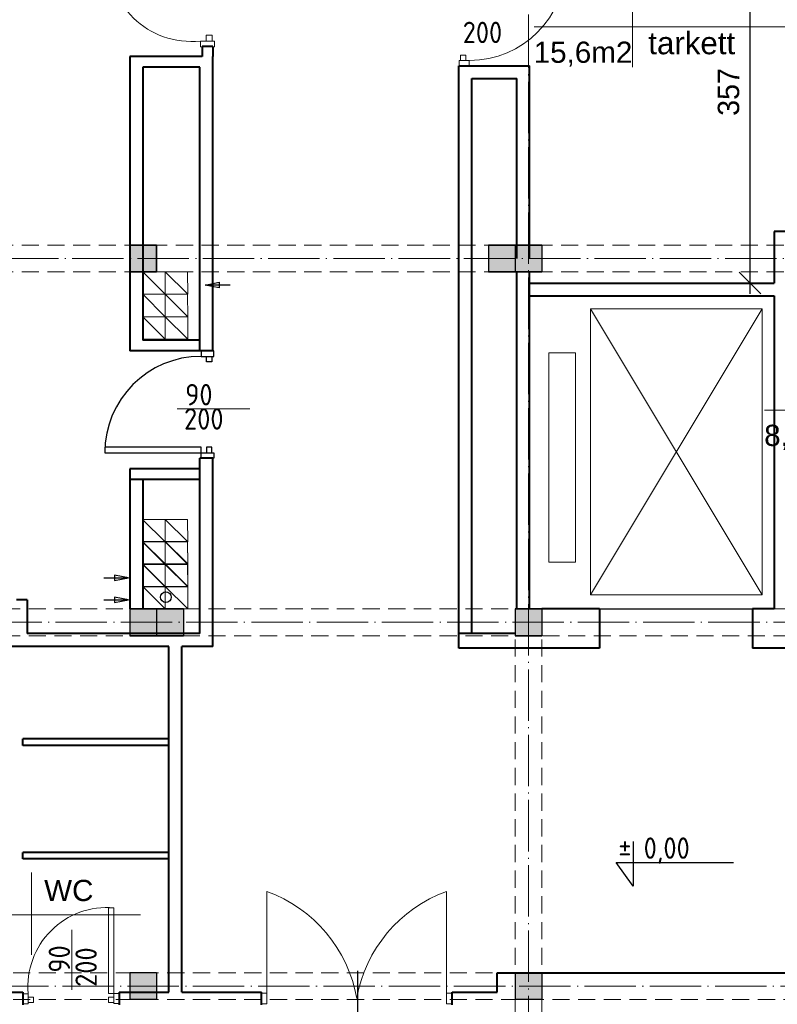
# Model space of a CAD drawing. Header units: millimetres. Extents: x -32003 to -19505, y 17931 to 29358.
# Tile 8 of 92: x -27123 to -26415, y 21972 to 22892. Entities that reach past the tile are written whole.
import ezdxf

# ---------------------------------------------------------------- set-up
doc = ezdxf.new("R2010")
doc.units = ezdxf.units.MM
doc.header["$PDMODE"] = 3
for name, pattern in [('ACAD_ISO03W100', [30, 12, -18]), ('ACAD_ISO04W100', [30.5, 24, -3, 0.5, -3]), ('KRESKOWA_X2', [12, 8, -4])]:
    doc.linetypes.add(name, pattern=pattern)
for name, color, linetype, lineweight in [('_wymiary', 1, 'Continuous', 9), ('drzwi', 140, 'Continuous', 13), ('KOMINY', 43, 'Continuous', 15), ('opisy drzwi', 40, 'Continuous', 13), ('opisy pom', 3, 'Continuous', 18), ('podciąg', 10, 'Continuous', 35), ('przerywana', 7, 'KRESKOWA_X2', 5), ('sciany', 4, 'Continuous', 40), ('sciany nowe', 6, 'Continuous', 70), ('symetria', 7, 'ACAD_ISO03W100', 5), ('SZRAF', 51, 'Continuous', 9), ('słupy', 2, 'Continuous', 30), ('ściana', 4, 'Continuous', 40)]:
    doc.layers.add(name, color=color, linetype=linetype, lineweight=lineweight)
doc.layers.add('kanalizacja', color=210, linetype='Continuous')
doc.styles.add('ISO', font='isocp.shx')
doc.styles.add('ROMANS', font='ROMANS')
doc.styles.add('SYSTEM', font='TXT')
doc.dimstyles.new('Jacek2', dxfattribs={"dimscale": 2, "dimtxt": 10, "dimasz": 10, "dimexe": 15, "dimexo": 15, "dimgap": 5, "dimtad": 1, "dimdec": 0, "dimrnd": 0.5, "dimzin": 0, "dimdsep": 46, "dimtxsty": 'Standard', "dimblk": 'OBLIQUE', "dimcen": 0, "dimdle": 5, "dimadec": 1, "dimazin": 0, "dimtfac": 1, "dimtdec": 0, "dimtofl": 0, "dimtmove": 0, "dimatfit": 3, "dimfxl": 0, "dimtolj": 1, "dimtzin": 0, "dimarcsym": 0})

# ---------------------------------------------------------------- blocks, each defined once
blk = doc.blocks.new('*U310')
at = {"layer": 'drzwi', "color": 90, "linetype": 'Continuous', "lineweight": -3}
for points in [[(5, 12), (10, 12), (10, 102), (5, 102)], [(5, 0), (0, 0), (0, 12), (5, 12)], [(95, 0), (100, 0), (100, 12), (95, 12)], [(5, 2), (10, 2), (10, 7), (5, 7)], [(95, 2), (90, 2), (90, 7), (95, 7)]]:
    blk.add_lwpolyline(points, close=True, dxfattribs=at)
blk.add_arc((5, 12), 90, 0, 90, dxfattribs=at)
blk = doc.blocks.new('_OBLIQUE')
at = {"color": 0, "linetype": 'ByBlock'}
blk.add_line((-0.5, -0.5), (0.5, 0.5), dxfattribs=at)
blk = doc.blocks.new('*D1205')
at = {"layer": '_wymiary', "color": 0, "lineweight": -2}
for p, q in [((-26440.62, 22636.37), (-26440.62, 23013.37)), ((-26448.17, 23003.37), (-26470.62, 23003.37)), ((-26448.17, 22646.37), (-26470.62, 22646.37))]:
    blk.add_line(p, q, dxfattribs=at)
at = {"layer": 'Defpoints', "color": 0}
for p in [(-26440.62, 23003.37), (-26418.17, 23003.37), (-26418.17, 22646.37)]:
    blk.add_point(p, dxfattribs=at)
at = {"layer": '_wymiary', "color": 0, "lineweight": -2, "xscale": 20, "yscale": 20, "zscale": 20}
for p, rotation in [((-26440.62, 23003.37), 90), ((-26440.62, 22646.37), 270)]:
    blk.add_blockref('_OBLIQUE', p, dxfattribs=dict(at, rotation=rotation))
at = {"layer": '_wymiary', "color": 0, "insert": (-26460.62, 22824.87), "char_height": 20, "attachment_point": 5, "rotation": 90}
blk.add_mtext('\\A1;357', dxfattribs=at)

msp = doc.modelspace()

# ---------------------------------------------------------------- hatches: boundary and pattern name
at = {"layer": 'SZRAF', "ltscale": 0.5}
h = msp.add_hatch(color=256, dxfattribs=at)
h.paths.add_polyline_path([(-26995.17, 22656.87), (-26995.17, 22669.37), (-27007.67, 22669.37), (-27007.67, 22656.87), (-27002.67, 22656.87)])
h.paths.add_polyline_path([(-27007.67, 22656.87), (-27007.67, 22669.37), (-27020.17, 22669.37), (-27020.17, 22656.87)])
h.paths.add_polyline_path([(-27007.67, 22681.87), (-27020.17, 22681.87), (-27020.17, 22669.37), (-27007.67, 22669.37)])
h.paths.add_polyline_path([(-27007.67, 22681.87), (-27007.67, 22669.37), (-26995.17, 22669.37), (-26995.17, 22681.87)])
h = msp.add_hatch(color=256, dxfattribs=at)
h.paths.add_polyline_path([(-26995.17, 22681.87), (-27007.67, 22681.87), (-27007.67, 22669.37), (-26995.17, 22669.37), (-26995.17, 22674.37)])
h.paths.add_polyline_path([(-26995.17, 22669.37), (-27007.67, 22669.37), (-27007.67, 22656.87), (-26995.17, 22656.87)])
h.paths.add_polyline_path([(-27020.17, 22669.37), (-27020.17, 22656.87), (-27007.67, 22656.87), (-27007.67, 22669.37)])
h.paths.add_polyline_path([(-27020.17, 22669.37), (-27007.67, 22669.37), (-27007.67, 22681.87), (-27020.17, 22681.87)])
h = msp.add_hatch(color=256, dxfattribs=at)
h.paths.add_polyline_path([(-26660.17, 22656.87), (-26660.17, 22669.37), (-26672.67, 22669.37), (-26672.67, 22656.87), (-26667.67, 22656.87)])
h.paths.add_polyline_path([(-26672.67, 22656.87), (-26672.67, 22669.37), (-26685.17, 22669.37), (-26685.17, 22656.87)])
h.paths.add_polyline_path([(-26672.67, 22681.87), (-26685.17, 22681.87), (-26685.17, 22669.37), (-26672.67, 22669.37)])
h.paths.add_polyline_path([(-26672.67, 22681.87), (-26672.67, 22669.37), (-26660.17, 22669.37), (-26660.17, 22681.87)])
h = msp.add_hatch(color=256, dxfattribs=at)
h.paths.add_polyline_path([(-26660.17, 22681.87), (-26672.67, 22681.87), (-26672.67, 22669.37), (-26660.17, 22669.37), (-26660.17, 22674.37)])
h.paths.add_polyline_path([(-26660.17, 22669.37), (-26672.67, 22669.37), (-26672.67, 22656.87), (-26660.17, 22656.87)])
h.paths.add_polyline_path([(-26685.17, 22669.37), (-26685.17, 22656.87), (-26672.67, 22656.87), (-26672.67, 22669.37)])
h.paths.add_polyline_path([(-26685.17, 22669.37), (-26672.67, 22669.37), (-26672.67, 22681.87), (-26685.17, 22681.87)])
h = msp.add_hatch(color=256, dxfattribs=at)
h.paths.add_polyline_path([(-26635.17, 22656.87), (-26635.17, 22669.37), (-26647.67, 22669.37), (-26647.67, 22656.87), (-26642.67, 22656.87)])
h.paths.add_polyline_path([(-26647.67, 22656.87), (-26647.67, 22669.37), (-26660.17, 22669.37), (-26660.17, 22656.87)])
h.paths.add_polyline_path([(-26647.67, 22681.87), (-26660.17, 22681.87), (-26660.17, 22669.37), (-26647.67, 22669.37)])
h.paths.add_polyline_path([(-26647.67, 22681.87), (-26647.67, 22669.37), (-26635.17, 22669.37), (-26635.17, 22681.87)])
h = msp.add_hatch(color=256, dxfattribs=at)
h.paths.add_polyline_path([(-26635.17, 22681.87), (-26647.67, 22681.87), (-26647.67, 22669.37), (-26635.17, 22669.37), (-26635.17, 22674.37)])
h.paths.add_polyline_path([(-26635.17, 22669.37), (-26647.67, 22669.37), (-26647.67, 22656.87), (-26635.17, 22656.87)])
h.paths.add_polyline_path([(-26660.17, 22669.37), (-26660.17, 22656.87), (-26647.67, 22656.87), (-26647.67, 22669.37)])
h.paths.add_polyline_path([(-26660.17, 22669.37), (-26647.67, 22669.37), (-26647.67, 22681.87), (-26660.17, 22681.87)])
h = msp.add_hatch(color=256, dxfattribs=at)
h.paths.add_polyline_path([(-26995.17, 22316.87), (-26995.17, 22329.37), (-27007.67, 22329.37), (-27007.67, 22316.87), (-27002.67, 22316.87)])
h.paths.add_polyline_path([(-27007.67, 22316.87), (-27007.67, 22329.37), (-27020.17, 22329.37), (-27020.17, 22316.87)])
h.paths.add_polyline_path([(-27007.67, 22341.87), (-27020.17, 22341.87), (-27020.17, 22329.37), (-27007.67, 22329.37)])
h.paths.add_polyline_path([(-27007.67, 22341.87), (-27007.67, 22329.37), (-26995.17, 22329.37), (-26995.17, 22341.87)])
h = msp.add_hatch(color=256, dxfattribs=at)
h.paths.add_polyline_path([(-26995.17, 22341.87), (-27007.67, 22341.87), (-27007.67, 22329.37), (-26995.17, 22329.37), (-26995.17, 22334.37)])
h.paths.add_polyline_path([(-26995.17, 22329.37), (-27007.67, 22329.37), (-27007.67, 22316.87), (-26995.17, 22316.87)])
h.paths.add_polyline_path([(-27020.17, 22329.37), (-27020.17, 22316.87), (-27007.67, 22316.87), (-27007.67, 22329.37)])
h.paths.add_polyline_path([(-27020.17, 22329.37), (-27007.67, 22329.37), (-27007.67, 22341.87), (-27020.17, 22341.87)])
h = msp.add_hatch(color=256, dxfattribs=at)
h.paths.add_polyline_path([(-26970.17, 22316.87), (-26970.17, 22329.37), (-26982.67, 22329.37), (-26982.67, 22316.87), (-26977.67, 22316.87)])
h.paths.add_polyline_path([(-26982.67, 22316.87), (-26982.67, 22329.37), (-26995.17, 22329.37), (-26995.17, 22316.87)])
h.paths.add_polyline_path([(-26982.67, 22341.87), (-26995.17, 22341.87), (-26995.17, 22329.37), (-26982.67, 22329.37)])
h.paths.add_polyline_path([(-26982.67, 22341.87), (-26982.67, 22329.37), (-26970.17, 22329.37), (-26970.17, 22341.87)])
h = msp.add_hatch(color=256, dxfattribs=at)
h.paths.add_polyline_path([(-26970.17, 22341.87), (-26982.67, 22341.87), (-26982.67, 22329.37), (-26970.17, 22329.37), (-26970.17, 22334.37)])
h.paths.add_polyline_path([(-26970.17, 22329.37), (-26982.67, 22329.37), (-26982.67, 22316.87), (-26970.17, 22316.87)])
h.paths.add_polyline_path([(-26995.17, 22329.37), (-26995.17, 22316.87), (-26982.67, 22316.87), (-26982.67, 22329.37)])
h.paths.add_polyline_path([(-26995.17, 22329.37), (-26982.67, 22329.37), (-26982.67, 22341.87), (-26995.17, 22341.87)])
h = msp.add_hatch(color=256, dxfattribs=at)
h.paths.add_polyline_path([(-26635.17, 22316.87), (-26635.17, 22329.37), (-26647.67, 22329.37), (-26647.67, 22316.87), (-26642.67, 22316.87)])
h.paths.add_polyline_path([(-26647.67, 22316.87), (-26647.67, 22329.37), (-26660.17, 22329.37), (-26660.17, 22316.87)])
h.paths.add_polyline_path([(-26647.67, 22341.87), (-26660.17, 22341.87), (-26660.17, 22329.37), (-26647.67, 22329.37)])
h.paths.add_polyline_path([(-26647.67, 22341.87), (-26647.67, 22329.37), (-26635.17, 22329.37), (-26635.17, 22341.87)])
h = msp.add_hatch(color=256, dxfattribs=at)
h.paths.add_polyline_path([(-26635.17, 22341.87), (-26647.67, 22341.87), (-26647.67, 22329.37), (-26635.17, 22329.37), (-26635.17, 22334.37)])
h.paths.add_polyline_path([(-26635.17, 22329.37), (-26647.67, 22329.37), (-26647.67, 22316.87), (-26635.17, 22316.87)])
h.paths.add_polyline_path([(-26660.17, 22329.37), (-26660.17, 22316.87), (-26647.67, 22316.87), (-26647.67, 22329.37)])
h.paths.add_polyline_path([(-26660.17, 22329.37), (-26647.67, 22329.37), (-26647.67, 22341.87), (-26660.17, 22341.87)])
h = msp.add_hatch(color=256, dxfattribs=at)
h.paths.add_polyline_path([(-26995.17, 21976.87), (-26995.17, 21989.37), (-27007.67, 21989.37), (-27007.67, 21976.87), (-27002.67, 21976.87)])
h.paths.add_polyline_path([(-27007.67, 21976.87), (-27007.67, 21989.37), (-27020.17, 21989.37), (-27020.17, 21976.87)])
h.paths.add_polyline_path([(-27007.67, 22001.87), (-27020.17, 22001.87), (-27020.17, 21989.37), (-27007.67, 21989.37)])
h.paths.add_polyline_path([(-27007.67, 22001.87), (-27007.67, 21989.37), (-26995.17, 21989.37), (-26995.17, 22001.87)])
h = msp.add_hatch(color=256, dxfattribs=at)
h.paths.add_polyline_path([(-27020.17, 21989.37), (-27007.67, 21989.37), (-27007.67, 22001.87), (-27020.17, 22001.87)])
h.paths.add_polyline_path([(-27020.17, 21976.87), (-27007.67, 21976.87), (-27007.67, 21989.37), (-27020.17, 21989.37)])
h.paths.add_polyline_path([(-27007.67, 21976.87), (-26995.17, 21976.87), (-26995.17, 21989.37), (-27007.67, 21989.37)])
h.paths.add_polyline_path([(-27007.67, 21989.37), (-26995.17, 21989.37), (-26995.17, 22001.87), (-27007.67, 22001.87)])
h = msp.add_hatch(color=256, dxfattribs=at)
h.paths.add_polyline_path([(-26660.17, 21989.37), (-26647.67, 21989.37), (-26647.67, 22001.87), (-26660.17, 22001.87)])
h.paths.add_polyline_path([(-26660.17, 21976.87), (-26647.67, 21976.87), (-26647.67, 21989.37), (-26660.17, 21989.37)])
h.paths.add_polyline_path([(-26647.67, 21976.87), (-26635.17, 21976.87), (-26635.17, 21989.37), (-26647.67, 21989.37)])
h.paths.add_polyline_path([(-26647.67, 21989.37), (-26635.17, 21989.37), (-26635.17, 22001.87), (-26647.67, 22001.87)])

# ---------------------------------------------------------------- linework, layer by layer
for p, q in [((-26581.17, 22341.87), (-26438.17, 22341.87)), ((-26581.17, 22341.87), (-26438.17, 22341.87)), ((-26807.17, 21951.87), (-26807.17, 22003.87))]:
    msp.add_line(p, q)
at = {"ltscale": 2}
msp.add_lwpolyline([(-26549.93, 22124.49), (-26549.93, 22082.8), (-26565.58, 22104.94), (-26456.03, 22104.94)], dxfattribs=at)
at = {"layer": 'drzwi'}
for p, q in [((-26954.27, 22866.91), (-26954.27, 22872.41)), ((-26954.27, 22872.41), (-26941.07, 22872.41)), ((-26943.27, 22877.91), (-26948.77, 22877.91)), ((-26948.77, 22877.91), (-26948.77, 22872.41)), ((-26948.77, 22872.41), (-26943.27, 22872.41)), ((-26943.27, 22872.41), (-26943.27, 22877.91)), ((-26941.07, 22872.41), (-26941.07, 22866.91)), ((-26941.07, 22866.91), (-26954.27, 22866.91)), ((-26589.55, 22355.2), (-26429.38, 22622.35)), ((-26589.55, 22622.35), (-26429.38, 22355.2)), ((-26892.17, 21977.87), (-26892.17, 22077.87)), ((-26724.17, 21977.87), (-26724.17, 22077.87))]:
    msp.add_line(p, q, dxfattribs=at)
for points in [[(-26429.38, 22355.2), (-26589.55, 22355.2), (-26589.55, 22622.35), (-26429.38, 22622.35)], [(-26603.62, 22385.48), (-26628.51, 22385.48), (-26628.51, 22581.25), (-26603.62, 22581.25)], [(-26897.17, 21972.87), (-26892.17, 21972.87), (-26892.17, 21982.87), (-26897.17, 21982.87)], [(-26724.17, 21972.87), (-26719.17, 21972.87), (-26719.17, 21982.87), (-26724.17, 21982.87)]]:
    msp.add_lwpolyline(points, close=True, dxfattribs=at)
for points in [[(-26712.32, 22854.37, 0), (-26712.32, 22849.37, 0), (-26703.14, 22849.37, 0), (-26703.14, 22854.37, 0), (-26712.32, 22854.37, 0)], [(-26711.31, 22854.37, 0), (-26711.31, 22859.37, 0), (-26706.31, 22859.37, 0), (-26706.31, 22854.37, 0), (-26711.31, 22854.37, 0)], [(-27035.17, 21982.63, 0), (-27040.17, 21982.63, 0), (-27040.17, 22062.63, 0), (-27035.17, 22062.63, 0), (-27035.17, 21982.63, 0)], [(-27115.17, 21973.06, 0), (-27120.17, 21973.06, 0), (-27120.17, 21982.23, 0), (-27115.17, 21982.23, 0), (-27115.17, 21973.06, 0)], [(-27115.17, 21974.06, 0), (-27110.17, 21974.06, 0), (-27110.17, 21979.06, 0), (-27115.17, 21979.06, 0), (-27115.17, 21974.06, 0)], [(-27035.17, 21974.06, 0), (-27040.17, 21974.06, 0), (-27040.17, 21979.06, 0), (-27035.17, 21979.06, 0), (-27035.17, 21974.06, 0)], [(-27035.17, 21973.11, 0), (-27030.17, 21973.11, 0), (-27030.17, 21982.63, 0), (-27035.17, 21982.63, 0), (-27035.17, 21973.11, 0)]]:
    msp.add_polyline3d(points, dxfattribs=at)
for centre, radius, start, end in [((-26702.74, 22944.37), 90, 270, 0), ((-26936.33, 21955.49), 130.11, 9.90472, 70.1558), ((-26680, 21955.49), 130.11, 109.8442, 170.09528), ((-27041.57, 21989.03), 73.88, 85.02988, 184.97012)]:
    msp.add_arc(centre, radius, start, end, dxfattribs=at)
at = {"layer": 'drzwi', "extrusion": (0, 0, -1)}
msp.add_ellipse((-26946.77, 22963.91), major_axis=(70, 70), ratio=0.848485, start_param=2.356194, end_param=3.926991, dxfattribs=at)
at = {"layer": 'kanalizacja'}
msp.add_circle((-26986.5, 22352.83), 5, dxfattribs=at)
at = {"layer": 'KOMINY', "lineweight": 18}
for p, q in [((-27008.21, 22656.87), (-26987.17, 22635.91)), ((-27008.21, 22656.87), (-26987.17, 22635.91)), ((-26967.61, 22656.82), (-27008.11, 22656.82)), ((-26967.61, 22656.82), (-27008.11, 22656.82)), ((-26966.11, 22656.8), (-27008.11, 22656.8)), ((-26966.11, 22656.8), (-27008.11, 22656.8)), ((-26987.16, 22656.85), (-26966.12, 22635.89)), ((-26987.16, 22656.85), (-26966.12, 22635.89)), ((-27008.21, 22635.87), (-26987.17, 22614.91)), ((-27008.21, 22635.87), (-26987.17, 22614.91)), ((-26966.11, 22635.8), (-27008.11, 22635.8)), ((-26966.11, 22635.8), (-27008.11, 22635.8)), ((-26987.16, 22635.85), (-26966.12, 22614.89)), ((-26987.16, 22635.85), (-26966.12, 22614.89)), ((-27008.16, 22614.85), (-26987.12, 22593.89)), ((-27008.16, 22614.85), (-26987.12, 22593.89)), ((-26966.11, 22614.8), (-27008.11, 22614.8)), ((-26966.11, 22614.8), (-27008.11, 22614.8)), ((-26987.11, 22614.84), (-26966.07, 22593.88)), ((-26987.11, 22614.84), (-26966.07, 22593.88)), ((-26966.06, 22593.79), (-27008.06, 22593.79)), ((-26966.06, 22593.79), (-27008.06, 22593.79)), ((-27008.22, 22425.49), (-26987.18, 22404.53)), ((-26987.17, 22425.48), (-26966.13, 22404.52)), ((-27008.22, 22404.93), (-26987.18, 22383.97)), ((-27008.22, 22404.49), (-26987.18, 22383.53)), ((-26966.12, 22404.43), (-27008.12, 22404.43)), ((-26987.17, 22404.91), (-26966.13, 22383.96)), ((-26987.17, 22404.48), (-26966.13, 22383.52)), ((-27008.22, 22383.93), (-26987.18, 22362.97)), ((-27008.17, 22383.48), (-26987.13, 22362.52)), ((-26966.12, 22383.87), (-27008.12, 22383.87)), ((-26966.12, 22383.43), (-27008.12, 22383.43)), ((-26987.17, 22383.91), (-26966.13, 22362.96)), ((-26987.12, 22383.46), (-26966.08, 22362.5)), ((-27008.17, 22362.91), (-26987.13, 22341.96)), ((-26966.12, 22362.87), (-27008.12, 22362.87)), ((-26987.12, 22362.9), (-26966.08, 22341.94)), ((-26966.07, 22341.85), (-27008.07, 22341.85)), ((-26966.07, 22341.85), (-27008.07, 22341.85))]:
    msp.add_line(p, q, dxfattribs=at)
for points in [[(-27008.16, 22656.82), (-26987.16, 22656.86), (-26987.12, 22635.86), (-27008.12, 22635.82)], [(-26987.17, 22656.87), (-26966.17, 22656.91), (-26966.13, 22635.91), (-26987.13, 22635.87)], [(-26987.17, 22656.87), (-26966.17, 22656.91), (-26966.13, 22635.91), (-26987.13, 22635.87)], [(-27008.16, 22635.82), (-26987.16, 22635.86), (-26987.12, 22614.86), (-27008.12, 22614.82)], [(-27008.16, 22635.82), (-26987.16, 22635.86), (-26987.12, 22614.86), (-27008.12, 22614.82)], [(-26987.17, 22635.87), (-26966.17, 22635.91), (-26966.13, 22614.91), (-26987.13, 22614.87)], [(-26987.17, 22635.87), (-26966.17, 22635.91), (-26966.13, 22614.91), (-26987.13, 22614.87)], [(-27008.11, 22614.8), (-26987.11, 22614.84), (-26987.07, 22593.84), (-27008.07, 22593.8)], [(-27008.11, 22614.8), (-26987.11, 22614.84), (-26987.07, 22593.84), (-27008.07, 22593.8)], [(-26987.12, 22614.86), (-26966.12, 22614.9), (-26966.08, 22593.9), (-26987.08, 22593.86)], [(-26987.12, 22614.86), (-26966.12, 22614.9), (-26966.08, 22593.9), (-26987.08, 22593.86)], [(-27008.17, 22425.44), (-26987.17, 22425.48), (-26987.13, 22404.48), (-27008.13, 22404.44)], [(-26987.18, 22425.5), (-26966.18, 22425.54), (-26966.14, 22404.54), (-26987.14, 22404.5)], [(-27008.17, 22404.88), (-26987.17, 22404.92), (-26987.13, 22383.92), (-27008.13, 22383.88)], [(-27008.17, 22404.44), (-26987.17, 22404.48), (-26987.13, 22383.48), (-27008.13, 22383.44)], [(-26987.18, 22404.93), (-26966.18, 22404.97), (-26966.14, 22383.97), (-26987.14, 22383.93)], [(-26987.18, 22404.5), (-26966.18, 22404.54), (-26966.14, 22383.54), (-26987.14, 22383.5)], [(-27008.17, 22383.88), (-26987.17, 22383.92), (-26987.13, 22362.92), (-27008.13, 22362.88)], [(-27008.12, 22383.43), (-26987.12, 22383.47), (-26987.08, 22362.47), (-27008.08, 22362.43)], [(-26987.18, 22383.93), (-26966.18, 22383.97), (-26966.14, 22362.97), (-26987.14, 22362.93)], [(-26987.13, 22383.48), (-26966.13, 22383.52), (-26966.09, 22362.52), (-26987.09, 22362.48)], [(-27008.12, 22362.87), (-26987.12, 22362.91), (-26987.08, 22341.91), (-27008.08, 22341.87)], [(-26987.13, 22362.92), (-26966.13, 22362.96), (-26966.09, 22341.96), (-26987.09, 22341.92)]]:
    msp.add_lwpolyline(points, close=True, dxfattribs=at)
at = {"layer": 'KOMINY', "lineweight": 30}
for points in [[(-26926.56, 22644.51), (-26949.83, 22644.51), (-26936.71, 22647.05), (-26936.71, 22641.94), (-26949.83, 22644.51)], [(-26926.56, 22644.51), (-26949.83, 22644.51), (-26936.71, 22647.05), (-26936.71, 22641.94), (-26949.83, 22644.51)], [(-27044.63, 22370.87), (-27021.36, 22370.87), (-27034.48, 22373.41), (-27034.48, 22368.3), (-27021.36, 22370.87)], [(-27044.63, 22350.31), (-27021.36, 22350.31), (-27034.48, 22352.85), (-27034.48, 22347.74), (-27021.36, 22350.31)]]:
    msp.add_lwpolyline(points, dxfattribs=at)
at = {"layer": 'opisy drzwi'}
for p, q in [((-26908.06, 22528.97), (-26975.93, 22528.97)), ((-27074.53, 22041.94), (-27074.53, 21985.95))]:
    msp.add_line(p, q, dxfattribs=at)
at = {"layer": 'opisy pom'}
for p, q in [((-26550.37, 22925.18), (-26550.37, 22848.11)), ((-26642.37, 22885.57), (-26119.88, 22885.57)), ((-26426.95, 22527.59), (-26096.3, 22527.59)), ((-27112.08, 22095.63), (-27112.08, 22018.56)), ((-27204.08, 22056.02), (-27010.36, 22056.02))]:
    msp.add_line(p, q, dxfattribs=at)
at = {"layer": 'podciąg'}
for p, q in [((-26995.17, 22681.87), (-27020.17, 22681.87)), ((-27020.17, 22681.87), (-27020.17, 22656.87)), ((-26995.17, 22681.87), (-26995.17, 22656.87)), ((-26995.17, 22656.87), (-27020.17, 22656.87))]:
    msp.add_line(p, q, dxfattribs=at)
at = {"layer": 'przerywana', "ltscale": 2}
for p, q in [((-26097.17, 22681.87), (-28001.67, 22681.87)), ((-26097.17, 22656.87), (-28001.67, 22656.87)), ((-21506.67, 22341.87), (-28001.67, 22341.87)), ((-21506.67, 22316.87), (-28001.67, 22316.87)), ((-26660.17, 21649.37), (-26660.17, 22316.87)), ((-26635.17, 21649.37), (-26635.17, 22316.87)), ((-25937.27, 22001.87), (-28002.67, 22001.87)), ((-25937.27, 21976.87), (-28002.67, 21976.87))]:
    msp.add_line(p, q, dxfattribs=at)
at = {"layer": 'sciany'}
for p, q in [((-26952.67, 22867.37), (-26952.67, 22857.98)), ((-26942.67, 22867.37), (-26952.67, 22867.37)), ((-26942.67, 22867.37), (-26942.67, 22857.98)), ((-26952.67, 22857.98), (-27020.14, 22857.98)), ((-27020.14, 22857.98), (-27020.14, 22582.87)), ((-26954.67, 22847.98), (-27008.14, 22847.98)), ((-27008.14, 22847.98), (-27008.14, 22592.87)), ((-26313.67, 22694.37), (-26418.17, 22694.37)), ((-27020.14, 22472.87), (-27020.14, 22341.88)), ((-27008.14, 22462.87), (-27008.14, 22341.88)), ((-27116.07, 22350.37), (-27126.07, 22350.37))]:
    msp.add_line(p, q, dxfattribs=at)
at = {"layer": 'sciany nowe'}
msp.add_line((-26942.67, 22857.98), (-26942.67, 22857.98), dxfattribs=at)
at = {"layer": 'symetria', "linetype": 'ACAD_ISO04W100', "ltscale": 2}
for p, q in [((-26647.67, 22849.37), (-26647.67, 26624.3)), ((-26647.67, 21566.37), (-26647.67, 22849.37)), ((-25927.99, 22669.37), (-28091.03, 22669.37)), ((-21490.6, 22329.37), (-28075.88, 22329.37)), ((-25937.27, 21989.37), (-28075.88, 21989.37))]:
    msp.add_line(p, q, dxfattribs=at)
at = {"layer": 'symetria'}
msp.add_line((-26992.67, 22669.37), (-27022.67, 22669.37), dxfattribs=at)
msp.add_line((-26992.67, 22669.37), (-27022.67, 22669.37), dxfattribs=at)
msp.add_line((-26992.67, 22669.37), (-27022.67, 22669.37), dxfattribs=at)
at = {"layer": 'słupy'}
for p, q in [((-27020.17, 22681.87), (-27020.17, 22656.87)), ((-26995.17, 22681.87), (-27020.17, 22681.87)), ((-26995.17, 22681.87), (-27020.17, 22681.87)), ((-27020.17, 22681.87), (-27020.17, 22656.87)), ((-27020.17, 22681.87), (-27020.17, 22656.87)), ((-26995.17, 22681.87), (-27020.17, 22681.87)), ((-27020.17, 22681.87), (-26995.17, 22681.87)), ((-27020.17, 22681.87), (-27020.17, 22656.87)), ((-26995.17, 22681.87), (-26995.17, 22656.87)), ((-26995.17, 22681.87), (-26995.17, 22656.87)), ((-26995.17, 22681.87), (-26995.17, 22656.87)), ((-26995.17, 22681.87), (-26995.17, 22656.87)), ((-26660.17, 22681.87), (-26685.17, 22681.87)), ((-26685.17, 22681.87), (-26685.17, 22656.87)), ((-26660.17, 22681.87), (-26685.17, 22681.87)), ((-26685.17, 22681.87), (-26685.17, 22656.87)), ((-26660.17, 22681.87), (-26685.17, 22681.87)), ((-26685.17, 22681.87), (-26685.17, 22656.87)), ((-26660.17, 22681.87), (-26685.17, 22681.87)), ((-26685.17, 22681.87), (-26685.17, 22656.87)), ((-26685.17, 22681.87), (-26660.17, 22681.87)), ((-26685.17, 22681.87), (-26685.17, 22656.87)), ((-26635.17, 22681.87), (-26660.17, 22681.87)), ((-26660.17, 22681.87), (-26660.17, 22656.87)), ((-26660.17, 22681.87), (-26660.17, 22656.87)), ((-26635.17, 22681.87), (-26660.17, 22681.87)), ((-26660.17, 22681.87), (-26660.17, 22656.87)), ((-26635.17, 22681.87), (-26660.17, 22681.87)), ((-26660.17, 22681.87), (-26660.17, 22656.87)), ((-26635.17, 22681.87), (-26660.17, 22681.87)), ((-26660.17, 22681.87), (-26635.17, 22681.87)), ((-26660.17, 22681.87), (-26660.17, 22656.87)), ((-26660.17, 22681.87), (-26660.17, 22656.87)), ((-26635.17, 22681.87), (-26635.17, 22656.87)), ((-26635.17, 22681.87), (-26635.17, 22656.87)), ((-26635.17, 22681.87), (-26635.17, 22656.87)), ((-26635.17, 22681.87), (-26635.17, 22656.87)), ((-26635.17, 22681.87), (-26635.17, 22656.87)), ((-26995.17, 22656.87), (-27020.17, 22656.87)), ((-26995.17, 22656.87), (-27020.17, 22656.87)), ((-26995.17, 22656.87), (-27020.17, 22656.87)), ((-27020.17, 22656.87), (-26995.17, 22656.87)), ((-26660.17, 22656.87), (-26685.17, 22656.87)), ((-26660.17, 22656.87), (-26685.17, 22656.87)), ((-26660.17, 22656.87), (-26685.17, 22656.87)), ((-26660.17, 22656.87), (-26685.17, 22656.87)), ((-26685.17, 22656.87), (-26660.17, 22656.87)), ((-26635.17, 22656.87), (-26660.17, 22656.87)), ((-26635.17, 22656.87), (-26660.17, 22656.87)), ((-26635.17, 22656.87), (-26660.17, 22656.87)), ((-26635.17, 22656.87), (-26660.17, 22656.87)), ((-26660.17, 22656.87), (-26635.17, 22656.87)), ((-27020.17, 22341.87), (-27020.17, 22316.87)), ((-26995.17, 22341.87), (-27020.17, 22341.87)), ((-26995.17, 22341.87), (-27020.17, 22341.87)), ((-27020.17, 22341.87), (-27020.17, 22316.87)), ((-27020.17, 22341.87), (-27020.17, 22316.87)), ((-26995.17, 22341.87), (-27020.17, 22341.87)), ((-27020.17, 22341.87), (-26995.17, 22341.87)), ((-27020.17, 22341.87), (-27020.17, 22316.87)), ((-26970.17, 22341.87), (-26995.17, 22341.87)), ((-26995.17, 22341.87), (-26995.17, 22316.87)), ((-26970.17, 22341.87), (-26995.17, 22341.87)), ((-26995.17, 22341.87), (-26995.17, 22316.87)), ((-26970.17, 22341.87), (-26995.17, 22341.87)), ((-26995.17, 22341.87), (-26970.17, 22341.87)), ((-26995.17, 22341.87), (-26995.17, 22316.87)), ((-26995.17, 22341.87), (-26995.17, 22316.87)), ((-26970.17, 22341.87), (-26970.17, 22316.87)), ((-26970.17, 22341.87), (-26970.17, 22316.87)), ((-26970.17, 22341.87), (-26970.17, 22316.87)), ((-26970.17, 22341.87), (-26970.17, 22316.87)), ((-26660.17, 22341.87), (-26660.17, 22316.87)), ((-26635.17, 22341.87), (-26660.17, 22341.87)), ((-26635.17, 22341.87), (-26660.17, 22341.87)), ((-26660.17, 22341.87), (-26660.17, 22316.87)), ((-26635.17, 22341.87), (-26660.17, 22341.87)), ((-26660.17, 22341.87), (-26660.17, 22316.87)), ((-26660.17, 22341.87), (-26660.17, 22316.87)), ((-26635.17, 22341.87), (-26660.17, 22341.87)), ((-26660.17, 22341.87), (-26635.17, 22341.87)), ((-26660.17, 22341.87), (-26660.17, 22316.87)), ((-26635.17, 22341.87), (-26635.17, 22316.87)), ((-26635.17, 22341.87), (-26635.17, 22316.87)), ((-26635.17, 22341.87), (-26635.17, 22316.87)), ((-26635.17, 22341.87), (-26635.17, 22316.87)), ((-26635.17, 22341.87), (-26635.17, 22316.87)), ((-26970.17, 22316.87), (-27020.17, 22316.87)), ((-26995.17, 22316.87), (-27020.17, 22316.87)), ((-26995.17, 22316.87), (-27020.17, 22316.87)), ((-27020.17, 22316.87), (-26995.17, 22316.87)), ((-26970.17, 22316.87), (-26995.17, 22316.87)), ((-26970.17, 22316.87), (-26995.17, 22316.87)), ((-26995.17, 22316.87), (-26970.17, 22316.87)), ((-26635.17, 22316.87), (-26660.17, 22316.87)), ((-26635.17, 22316.87), (-26660.17, 22316.87)), ((-26635.17, 22316.87), (-26660.17, 22316.87)), ((-26635.17, 22316.87), (-26660.17, 22316.87)), ((-26660.17, 22316.87), (-26635.17, 22316.87)), ((-27020.17, 22001.87), (-27020.17, 21976.87)), ((-26995.17, 22001.87), (-27020.17, 22001.87)), ((-26995.17, 22001.87), (-27020.17, 22001.87)), ((-27020.17, 22001.87), (-27020.17, 21976.87)), ((-27020.17, 22001.87), (-27020.17, 21976.87)), ((-26995.17, 22001.87), (-27020.17, 22001.87)), ((-26995.17, 22001.87), (-26995.17, 21976.87)), ((-26995.17, 22001.87), (-26995.17, 21976.87)), ((-26995.17, 22001.87), (-26995.17, 21976.87)), ((-26660.17, 22001.87), (-26660.17, 21976.87)), ((-26635.17, 22001.87), (-26635.17, 21976.87)), ((-26995.17, 21976.87), (-27020.17, 21976.87)), ((-26995.17, 21976.87), (-27020.17, 21976.87)), ((-26995.17, 21976.87), (-27020.17, 21976.87)), ((-26635.17, 21976.87), (-26660.17, 21976.87))]:
    msp.add_line(p, q, dxfattribs=at)
at = {"layer": 'ściana'}
for p, q in [((-26942.67, 22582.87), (-26942.67, 22857.98)), ((-26954.67, 22582.87), (-26954.67, 22847.98)), ((-26712.67, 22669.37), (-26712.67, 22849.37)), ((-26712.67, 22849.37), (-26646.67, 22849.37)), ((-26646.67, 22669.37), (-26646.67, 22849.37)), ((-26712.67, 22306.87), (-26712.67, 22837.37)), ((-26712.67, 22305.37), (-26712.67, 22837.37)), ((-26700.67, 22669.37), (-26700.67, 22837.37)), ((-26700.67, 22837.37), (-26658.67, 22837.37)), ((-26700.67, 22837.37), (-26658.67, 22837.37)), ((-26658.67, 22669.37), (-26658.67, 22837.37)), ((-26646.67, 22681.87), (-26646.67, 22837.37)), ((-26646.67, 22681.87), (-26646.67, 22837.37)), ((-26418.17, 22694.37), (-26418.17, 22646.37)), ((-26954.67, 22582.87), (-26954.67, 22672.37)), ((-26700.67, 22318.87), (-26700.67, 22672.37)), ((-26700.67, 22318.87), (-26700.67, 22672.37)), ((-26658.67, 22341.87), (-26658.67, 22656.87)), ((-26658.67, 22341.87), (-26658.67, 22656.87)), ((-26646.67, 22341.87), (-26646.67, 22656.87)), ((-26646.67, 22341.87), (-26646.67, 22656.87)), ((-26646.67, 22646.37), (-26581.17, 22646.37)), ((-26646.67, 22646.37), (-26418.17, 22646.37)), ((-26646.67, 22634.37), (-26581.17, 22634.37)), ((-26646.67, 22634.37), (-26418.17, 22634.37)), ((-26418.17, 22634.37), (-26418.17, 22341.87)), ((-26954.67, 22592.87), (-27008.14, 22592.87)), ((-26954.67, 22582.87), (-27020.14, 22582.87)), ((-26942.67, 22582.87), (-26954.67, 22582.87)), ((-26954.67, 22318.87), (-26954.67, 22482.87)), ((-26942.67, 22482.87), (-26954.67, 22482.87)), ((-26942.67, 22472.87), (-26942.67, 22482.87)), ((-26954.67, 22472.87), (-27020.14, 22472.87)), ((-26954.67, 22318.87), (-26954.67, 22472.87)), ((-26942.67, 22306.86), (-26942.67, 22472.87)), ((-26954.67, 22462.87), (-27020.14, 22462.87)), ((-27116.07, 22350.37), (-27126.07, 22350.37)), ((-27116.07, 22350.37), (-27116.07, 22318.87)), ((-26581.17, 22341.87), (-26635.17, 22341.87)), ((-26581.17, 22341.87), (-26635.17, 22341.87)), ((-26581.17, 22341.87), (-26581.17, 22306.87)), ((-26581.17, 22341.87), (-26581.17, 22305.37)), ((-26438.17, 22341.87), (-26438.17, 22306.87)), ((-26418.17, 22341.87), (-26438.17, 22341.87)), ((-26438.17, 22341.87), (-26438.17, 22305.37)), ((-26418.17, 22341.87), (-26438.17, 22341.87)), ((-26954.67, 22318.87), (-27116.07, 22318.87)), ((-26966.17, 22318.87), (-26970.17, 22318.87)), ((-26660.17, 22318.87), (-26712.67, 22318.87)), ((-26660.17, 22318.87), (-26712.67, 22318.87)), ((-26983.67, 22306.87), (-27220.23, 22306.87)), ((-26983.67, 21983.87), (-26983.67, 22306.87)), ((-26942.67, 22306.86), (-26971.67, 22306.86)), ((-26971.67, 21983.87), (-26971.67, 22306.86)), ((-26581.17, 22305.37), (-26712.67, 22305.37)), ((-26373.67, 22305.37), (-26438.17, 22305.37)), ((-26983.67, 22220.37), (-27120.23, 22220.37)), ((-27120.23, 22214.37), (-27120.23, 22220.37)), ((-26983.67, 22214.37), (-27120.23, 22214.37)), ((-27120.23, 22108.37), (-27120.23, 22114.37)), ((-26983.67, 22114.37), (-27120.23, 22114.37)), ((-26983.67, 22108.37), (-27120.23, 22108.37)), ((-27026.27, 22114.37), (-27026.27, 22114.37)), ((-27026.27, 22114.37), (-27026.27, 22114.37)), ((-27026.27, 22114.37), (-27026.27, 22114.37)), ((-27026.27, 22114.37), (-27026.27, 22114.37)), ((-27026.27, 22108.37), (-27026.27, 22108.37)), ((-26677.06, 21983.87), (-26677.06, 22001.87)), ((-26677.06, 22001.87), (-25942.06, 22001.87)), ((-27220.23, 21983.87), (-27120.17, 21983.87)), ((-27120.17, 21983.87), (-27120.17, 21971.87)), ((-27030.17, 21983.87), (-26983.67, 21983.87)), ((-27030.17, 21983.87), (-27030.17, 21971.87)), ((-26971.67, 21983.87), (-26954.17, 21983.87)), ((-26954.17, 21983.87), (-26897.17, 21983.87)), ((-26897.17, 21971.87), (-26897.17, 21983.87)), ((-26719.06, 21971.87), (-26719.06, 21983.87)), ((-26719.06, 21983.87), (-26677.06, 21983.87))]:
    msp.add_line(p, q, dxfattribs=at)

# ---------------------------------------------------------------- block references
at = {"layer": 'sciany nowe', "xscale": 0.9999000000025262, "yscale": 0.9999000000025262, "zscale": 0.9999000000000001, "rotation": 90.00000000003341}
msp.add_blockref('*U310', (-26941.67, 22482.87), dxfattribs=at)

# ---------------------------------------------------------------- texts
at = {"layer": 'opisy drzwi', "style": 'ISO'}
for s, p in [('200', (-26709.11, 22870.48)), ('90', (-26968.45, 22532.04)), ('200', (-26969.54, 22509.38))]:
    msp.add_text(s, height=20, dxfattribs=at).set_placement(p)
for s, p in [('200', (-27051.06, 21988.78)), (' 90', (-27076.06, 21990.65))]:
    msp.add_text(s, height=20, rotation=90, dxfattribs=at).set_placement(p)
at = {"layer": 'opisy pom', "attachment_point": 1}
for s, insert, char_height, style in [('{\\fArial|b0|i0|c238|p34;tarkett}', (-26535.67, 22881), 20.9, 'SYSTEM'), ('{\\fArial|b0|i0|c238|p34;15,6m2  }', (-26642.82, 22871.91), 19.8, 'SYSTEM'), ('{\\fArial|b0|i0|c238|p34;8,0m2  }', (-26427.41, 22513.93), 19.8, 'SYSTEM'), ('{\\Fisocp.shx|c0;±\\Fisocp.shx|c1; \\Fisocp.shx|c238;0,00}', (-26563.67, 22128.41), 20, 'ROMANS'), ('{\\fArial|b0|i0|c238|p34;WC}', (-27100.3, 22088.76), 19.8, 'SYSTEM')]:
    msp.add_mtext(s, dxfattribs=dict(at, insert=insert, char_height=char_height, style=style))

# ---------------------------------------------------------------- dimensions: what is measured, and where the dimension line sits
at = {"layer": '_wymiary'}
dim = msp.add_linear_dim(base=(-26440.62, 23003.37), p1=(-26418.17, 22646.37), p2=(-26418.17, 23003.37), angle=90, dimstyle='Jacek2', dxfattribs=at)
dim.commit()
dim.dimension.update_dxf_attribs({"geometry": '*D1205', "text_midpoint": (-26460.62, 22824.87)})

doc.saveas('drawing.dxf')
